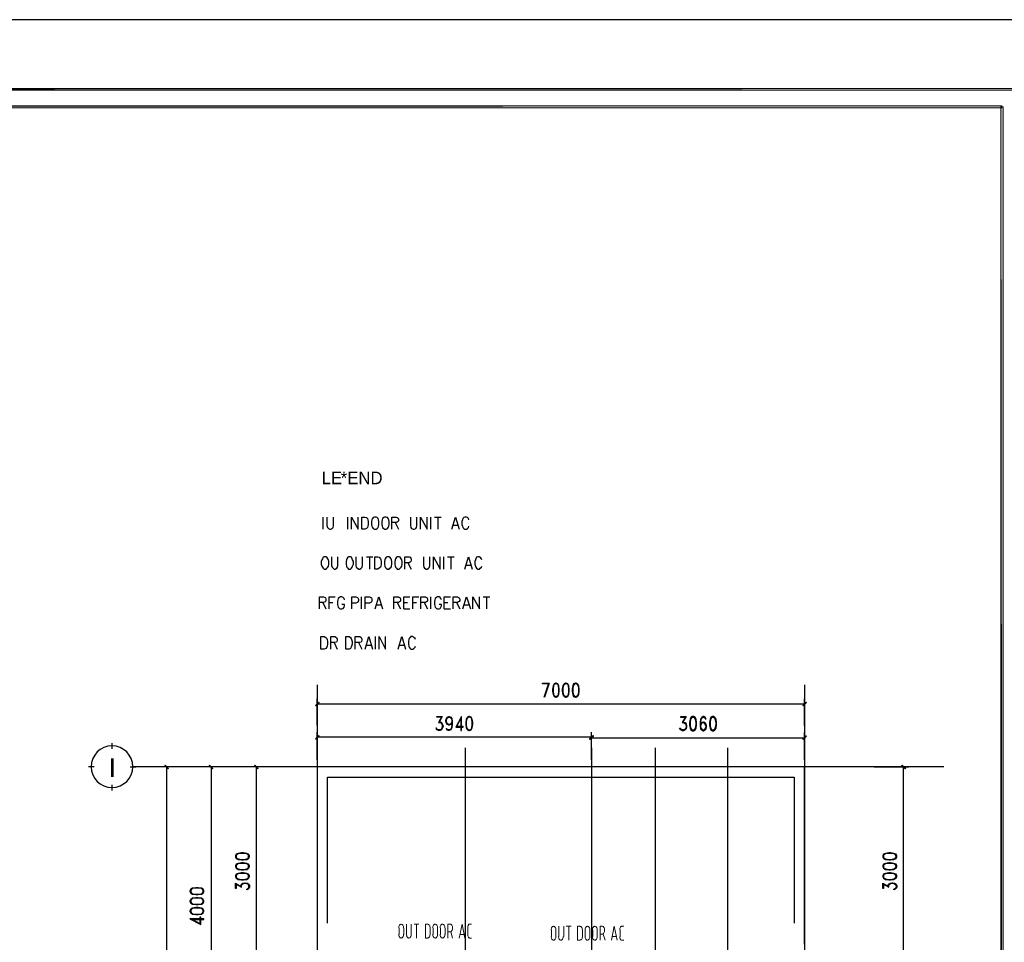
# Model space of a CAD drawing. Header units: millimetres. Extents: x 0 to 420, y 0 to 297.
# Tile 78 of 79: x 250 to 363, y 191 to 297. Entities that reach past the tile are written whole.
import ezdxf

# ---------------------------------------------------------------- set-up
doc = ezdxf.new("R2010")
doc.units = ezdxf.units.MM
for name, color, linetype in [('FILL_000000', 7, 'Continuous'), ('LINE_000000', 7, 'Continuous'), ('TEXT', 7, 'Continuous')]:
    doc.layers.add(name, color=color, linetype=linetype)

msp = doc.modelspace()

# ---------------------------------------------------------------- hatches: boundary and pattern name
at = {"layer": 'FILL_000000'}
h = msp.add_hatch(color=7, dxfattribs=at)
h.dxf.hatch_style = 1
h.paths.add_polyline_path([(412.28, 289.05), (17.65, 288.84), (17.4, 289.05), (412.28, 289.05)])
h = msp.add_hatch(color=7, dxfattribs=at)
h.dxf.hatch_style = 1
h.paths.add_polyline_path([(412.07, 288.84), (412.28, 289.05), (17.65, 288.84), (412.07, 288.84)])
h = msp.add_hatch(color=7, dxfattribs=at)
h.dxf.hatch_style = 1
h.paths.add_polyline_path([(363.18, 287.06), (19.64, 286.81), (19.43, 287.06), (363.18, 287.06)])
h = msp.add_hatch(color=7, dxfattribs=at)
h.dxf.hatch_style = 1
h.paths.add_polyline_path([(363.18, 286.81), (363.18, 287.06), (19.64, 286.81), (363.18, 286.81)])
h = msp.add_hatch(color=7, dxfattribs=at)
h.dxf.hatch_style = 1
h.paths.add_polyline_path([(363.3, 286.94), (363.05, 286.94), (363.3, 9.99), (363.3, 286.94)])
h = msp.add_hatch(color=7, dxfattribs=at)
h.dxf.hatch_style = 1
h.paths.add_polyline_path([(363.05, 286.94), (363.3, 9.99), (363.05, 9.99), (363.05, 286.94)])
h = msp.add_hatch(color=7, dxfattribs=at)
h.dxf.hatch_style = 1
h.paths.add_polyline_path([(284.78, 218.61), (284.44, 218.19), (284.4, 218.23), (284.78, 218.61)])
h = msp.add_hatch(color=7, dxfattribs=at)
h.dxf.hatch_style = 1
h.paths.add_polyline_path([(284.82, 218.57), (284.78, 218.61), (284.44, 218.19), (284.82, 218.57)])
h = msp.add_hatch(color=7, dxfattribs=at)
h.dxf.hatch_style = 1
h.paths.add_polyline_path([(340.32, 218.23), (340.36, 218.19), (340.7, 218.61), (340.32, 218.23)])
h = msp.add_hatch(color=7, dxfattribs=at)
h.dxf.hatch_style = 1
h.paths.add_polyline_path([(340.36, 218.19), (340.7, 218.61), (340.74, 218.57), (340.36, 218.19)])
h = msp.add_hatch(color=7, dxfattribs=at)
h.dxf.hatch_style = 1
h.paths.add_polyline_path([(284.78, 214.8), (284.44, 214.38), (284.4, 214.42), (284.78, 214.8)])
h = msp.add_hatch(color=7, dxfattribs=at)
h.dxf.hatch_style = 1
h.paths.add_polyline_path([(284.82, 214.76), (284.78, 214.8), (284.44, 214.38), (284.82, 214.76)])
h = msp.add_hatch(color=7, dxfattribs=at)
h.dxf.hatch_style = 1
h.paths.add_polyline_path([(315.85, 214.42), (315.89, 214.38), (316.27, 214.8), (315.85, 214.42)])
h = msp.add_hatch(color=7, dxfattribs=at)
h.dxf.hatch_style = 1
h.paths.add_polyline_path([(316.27, 214.76), (315.89, 214.33), (315.85, 214.38), (316.27, 214.76)])
h = msp.add_hatch(color=7, dxfattribs=at)
h.dxf.hatch_style = 1
h.paths.add_polyline_path([(315.89, 214.38), (316.27, 214.8), (316.31, 214.76), (315.89, 214.38)])
h = msp.add_hatch(color=7, dxfattribs=at)
h.dxf.hatch_style = 1
h.paths.add_polyline_path([(316.31, 214.71), (316.27, 214.76), (315.89, 214.33), (316.31, 214.71)])
h = msp.add_hatch(color=7, dxfattribs=at)
h.dxf.hatch_style = 1
h.paths.add_polyline_path([(340.32, 214.38), (340.36, 214.33), (340.7, 214.76), (340.32, 214.38)])
h = msp.add_hatch(color=7, dxfattribs=at)
h.dxf.hatch_style = 1
h.paths.add_polyline_path([(340.36, 214.33), (340.7, 214.76), (340.74, 214.71), (340.36, 214.33)])
h = msp.add_hatch(color=7, dxfattribs=at)
h.dxf.hatch_style = 1
h.paths.add_polyline_path([(267.55, 211.03), (267.12, 211.37), (267.17, 211.41), (267.55, 211.03)])
h = msp.add_hatch(color=7, dxfattribs=at)
h.dxf.hatch_style = 1
h.paths.add_polyline_path([(267.5, 210.99), (267.55, 211.03), (267.12, 211.37), (267.5, 210.99)])
h = msp.add_hatch(color=7, dxfattribs=at)
h.dxf.hatch_style = 1
h.paths.add_polyline_path([(272.63, 211.03), (272.2, 211.37), (272.25, 211.41), (272.63, 211.03)])
h = msp.add_hatch(color=7, dxfattribs=at)
h.dxf.hatch_style = 1
h.paths.add_polyline_path([(272.58, 210.99), (272.63, 211.03), (272.2, 211.37), (272.58, 210.99)])
h = msp.add_hatch(color=7, dxfattribs=at)
h.dxf.hatch_style = 1
h.paths.add_polyline_path([(277.83, 211.03), (277.41, 211.37), (277.45, 211.41), (277.83, 211.03)])
h = msp.add_hatch(color=7, dxfattribs=at)
h.dxf.hatch_style = 1
h.paths.add_polyline_path([(277.79, 210.99), (277.83, 211.03), (277.41, 211.37), (277.79, 210.99)])
h = msp.add_hatch(color=7, dxfattribs=at)
h.dxf.hatch_style = 1
h.paths.add_polyline_path([(352.13, 211.03), (351.66, 211.37), (351.71, 211.41), (352.13, 211.03)])
h = msp.add_hatch(color=7, dxfattribs=at)
h.dxf.hatch_style = 1
h.paths.add_polyline_path([(352.09, 210.99), (352.13, 211.03), (351.66, 211.37), (352.09, 210.99)])

# ---------------------------------------------------------------- linework, layer by layer
at = {"layer": 'LINE_000000', "lineweight": 25}
for p, q in [((285.28, 238.46), (285.28, 239.86)), ((288.12, 238.46), (288.12, 239.86)), ((297.65, 238.46), (297.65, 239.86)), ((298.07, 239.86), (298.83, 239.86)), ((298.45, 239.86), (298.45, 238.46)), ((293.54, 239.23), (293.92, 238.46)), ((300.19, 238.93), (300.74, 238.93)), ((290.24, 235.29), (291, 235.29)), ((290.62, 235.29), (290.62, 233.89)), ((299.13, 233.89), (299.13, 235.29)), ((299.55, 235.29), (300.31, 235.29)), ((299.93, 235.29), (299.93, 233.89)), ((295.02, 234.61), (295.4, 233.89)), ((301.67, 234.36), (302.22, 234.36)), ((289.69, 229.32), (289.69, 230.72)), ((297.65, 229.32), (297.65, 230.72)), ((303.66, 230.72), (304.42, 230.72)), ((304.04, 230.72), (304.04, 229.32)), ((285.24, 230.04), (285.58, 229.32)), ((285.96, 230.04), (286.39, 230.04)), ((291.42, 229.79), (291.93, 229.79)), ((293.79, 230.04), (294.17, 229.32)), ((294.56, 230.04), (294.98, 230.04)), ((295.57, 230.04), (295.99, 230.04)), ((296.88, 230.04), (297.26, 229.32)), ((299.17, 230.04), (299.59, 230.04)), ((300.57, 230.04), (300.95, 229.32)), ((301.46, 229.79), (302.01, 229.79)), ((294.56, 229.32), (295.23, 229.32)), ((299.17, 229.32), (299.89, 229.32)), ((291.3, 224.71), (291.3, 226.14)), ((286.55, 225.47), (286.89, 224.71)), ((289.35, 225.47), (289.73, 224.71)), ((290.28, 225.17), (290.79, 225.17)), ((294.05, 225.17), (294.6, 225.17)), ((284.61, 220.6), (284.61, 67.69)), ((340.53, 220.6), (340.53, 67.69)), ((284.61, 215.98), (284.61, 218.99)), ((340.53, 218.4), (284.61, 218.4)), ((340.53, 215.94), (340.53, 218.99)), ((298.92, 216.96), (298.53, 216.28)), ((326.9, 216.96), (326.47, 216.28)), ((284.61, 212.01), (284.61, 215.18)), ((298.45, 215.43), (298.28, 215.6)), ((316.06, 212.01), (316.06, 215.18)), ((316.06, 212.01), (316.06, 215.14)), ((326.43, 215.43), (326.26, 215.56)), ((340.53, 212.01), (340.53, 215.14)), ((261.07, 213.28), (261.07, 213.91)), ((316.06, 214.59), (284.61, 214.59)), ((316.06, 214.55), (340.53, 214.55)), ((301.58, 213.4), (301.58, 67.69)), ((316.06, 213.4), (316.06, 67.69)), ((323.38, 213.4), (323.38, 67.69)), ((331.68, 213.4), (331.68, 67.69)), ((259, 211.2), (258.36, 211.2)), ((263.14, 211.2), (263.78, 211.2)), ((356.49, 211.2), (263.44, 211.2)), ((271.02, 211.2), (266.74, 211.2)), ((267.34, 83.35), (267.34, 211.2)), ((276.22, 211.2), (271.82, 211.2)), ((272.42, 211.2), (272.42, 179.24)), ((283.8, 211.2), (277.03, 211.2)), ((277.62, 187.24), (277.62, 211.2)), ((348.53, 211.2), (352.51, 211.2)), ((351.87, 187.24), (351.87, 211.2)), ((261.07, 208.49), (261.07, 209.13)), ((275.21, 197.78), (275.93, 197.4)), ((349.5, 197.78), (350.18, 197.4)), ((276.73, 197.32), (276.61, 197.15)), ((351.03, 197.32), (350.86, 197.15))]:
    msp.add_line(p, q, dxfattribs=at)
at = {"layer": 'LINE_000000', "lineweight": 13}
for p, q in [((294.01, 191.98), (294.01, 192.7)), ((294.56, 192.7), (294.56, 191.98)), ((294.85, 193.17), (294.85, 191.98)), ((295.4, 191.98), (295.4, 193.17)), ((295.74, 193.17), (296.25, 193.17)), ((295.99, 191.56), (295.99, 193.17)), ((297.56, 192.02), (297.56, 192.66)), ((297.9, 191.98), (297.9, 192.7)), ((298.41, 192.7), (298.41, 191.98)), ((298.75, 191.98), (298.75, 192.7)), ((299.3, 192.7), (299.3, 191.98)), ((299.89, 192.28), (299.59, 192.28)), ((299.93, 192.28), (300.14, 191.56)), ((301.88, 191.94), (301.88, 192.74)), ((302.13, 193.17), (302.3, 193.17)), ((311.49, 191.73), (311.49, 192.45)), ((312, 192.45), (312, 191.73)), ((312.34, 192.91), (312.34, 191.73)), ((312.89, 191.73), (312.89, 192.91)), ((313.18, 192.91), (313.73, 192.91)), ((313.48, 191.3), (313.48, 192.91)), ((315.04, 191.77), (315.04, 192.4)), ((315.34, 191.73), (315.34, 192.45)), ((315.89, 192.45), (315.89, 191.73)), ((316.23, 191.73), (316.23, 192.45)), ((316.74, 192.45), (316.74, 191.73)), ((319.36, 191.69), (319.36, 192.49)), ((319.57, 192.91), (319.79, 192.91)), ((297.01, 191.56), (297.26, 191.56)), ((301.46, 191.98), (300.99, 191.98)), ((302.3, 191.56), (302.13, 191.56)), ((314.49, 191.3), (314.75, 191.3)), ((317.33, 192.02), (317.08, 192.02)), ((317.42, 192.02), (317.63, 191.3)), ((318.94, 191.73), (318.47, 191.73)), ((319.79, 191.3), (319.57, 191.3))]:
    msp.add_line(p, q, dxfattribs=at)
at = {"layer": 'LINE_000000', "lineweight": 25}
for points in [[(0.21, 0), (0.21, 296.93), (420.16, 296.93), (420.16, 0), (0.21, 0)], [(289.73, 238.46), (289.73, 239.86), (290.07, 239.86), (290.24, 239.82), (290.36, 239.69), (290.41, 239.56), (290.45, 239.35), (290.45, 239.01), (290.41, 238.8), (290.36, 238.68), (290.24, 238.55), (290.07, 238.46), (289.73, 238.46)], [(291.17, 239.86), (291.04, 239.82), (290.96, 239.69), (290.87, 239.56), (290.83, 239.35), (290.83, 239.01), (290.87, 238.8), (290.96, 238.68), (291.04, 238.55), (291.17, 238.46), (291.38, 238.46), (291.47, 238.55), (291.59, 238.68), (291.63, 238.8), (291.68, 239.01), (291.68, 239.35), (291.63, 239.56), (291.59, 239.69), (291.47, 239.82), (291.38, 239.86), (291.17, 239.86)], [(292.31, 239.86), (292.23, 239.82), (292.1, 239.69), (292.06, 239.56), (292.02, 239.35), (292.02, 239.01), (292.06, 238.8), (292.1, 238.68), (292.23, 238.55), (292.31, 238.46), (292.52, 238.46), (292.65, 238.55), (292.74, 238.68), (292.82, 238.8), (292.86, 239.01), (292.86, 239.35), (292.82, 239.56), (292.74, 239.69), (292.65, 239.82), (292.52, 239.86), (292.31, 239.86)], [(285.41, 235.29), (285.28, 235.25), (285.2, 235.08), (285.12, 234.95), (285.07, 234.78), (285.07, 234.44), (285.12, 234.23), (285.2, 234.1), (285.28, 233.98), (285.41, 233.89), (285.62, 233.89), (285.71, 233.98), (285.83, 234.1), (285.88, 234.23), (285.92, 234.44), (285.92, 234.78), (285.88, 234.95), (285.83, 235.08), (285.71, 235.25), (285.62, 235.29), (285.41, 235.29)], [(288.21, 235.29), (288.12, 235.25), (287.99, 235.08), (287.95, 234.95), (287.91, 234.78), (287.91, 234.44), (287.95, 234.23), (287.99, 234.1), (288.12, 233.98), (288.21, 233.89), (288.42, 233.89), (288.54, 233.98), (288.63, 234.1), (288.67, 234.23), (288.76, 234.44), (288.76, 234.78), (288.67, 234.95), (288.63, 235.08), (288.54, 235.25), (288.42, 235.29), (288.21, 235.29)], [(291.21, 233.89), (291.21, 235.29), (291.55, 235.29), (291.72, 235.25), (291.85, 235.08), (291.89, 234.95), (291.93, 234.78), (291.93, 234.44), (291.89, 234.23), (291.85, 234.1), (291.72, 233.98), (291.55, 233.89), (291.21, 233.89)], [(292.65, 235.29), (292.52, 235.25), (292.4, 235.08), (292.35, 234.95), (292.31, 234.78), (292.31, 234.44), (292.35, 234.23), (292.4, 234.1), (292.52, 233.98), (292.65, 233.89), (292.86, 233.89), (292.95, 233.98), (293.07, 234.1), (293.12, 234.23), (293.16, 234.44), (293.16, 234.78), (293.12, 234.95), (293.07, 235.08), (292.95, 235.25), (292.86, 235.29), (292.65, 235.29)], [(293.79, 235.29), (293.71, 235.25), (293.58, 235.08), (293.54, 234.95), (293.5, 234.78), (293.5, 234.44), (293.54, 234.23), (293.58, 234.1), (293.71, 233.98), (293.79, 233.89), (294.01, 233.89), (294.13, 233.98), (294.22, 234.1), (294.3, 234.23), (294.34, 234.44), (294.34, 234.78), (294.3, 234.95), (294.22, 235.08), (294.13, 235.25), (294.01, 235.29), (293.79, 235.29)], [(285.03, 224.71), (285.03, 226.14), (285.41, 226.14), (285.58, 226.06), (285.71, 225.93), (285.75, 225.81), (285.79, 225.59), (285.79, 225.26), (285.75, 225.04), (285.71, 224.92), (285.58, 224.79), (285.41, 224.71), (285.03, 224.71)], [(287.87, 224.71), (287.87, 226.14), (288.25, 226.14), (288.42, 226.06), (288.5, 225.93), (288.54, 225.81), (288.63, 225.59), (288.63, 225.26), (288.54, 225.04), (288.5, 224.92), (288.42, 224.79), (288.25, 224.71), (287.87, 224.71)], [(311.95, 220.81), (311.79, 220.73), (311.66, 220.51), (311.62, 220.13), (311.62, 219.88), (311.66, 219.5), (311.79, 219.29), (311.95, 219.2), (312.04, 219.2), (312.21, 219.29), (312.34, 219.5), (312.38, 219.88), (312.38, 220.13), (312.34, 220.51), (312.21, 220.73), (312.04, 220.81), (311.95, 220.81)], [(313.1, 220.81), (312.93, 220.73), (312.8, 220.51), (312.72, 220.13), (312.72, 219.88), (312.8, 219.5), (312.93, 219.29), (313.1, 219.2), (313.18, 219.2), (313.35, 219.29), (313.48, 219.5), (313.52, 219.88), (313.52, 220.13), (313.48, 220.51), (313.35, 220.73), (313.18, 220.81), (313.1, 220.81)], [(314.24, 220.81), (314.03, 220.73), (313.94, 220.51), (313.86, 220.13), (313.86, 219.88), (313.94, 219.5), (314.03, 219.29), (314.24, 219.2), (314.32, 219.2), (314.49, 219.29), (314.62, 219.5), (314.66, 219.88), (314.66, 220.13), (314.62, 220.51), (314.49, 220.73), (314.32, 220.81), (314.24, 220.81)], [(302.01, 216.96), (301.84, 216.92), (301.71, 216.66), (301.67, 216.28), (301.67, 216.07), (301.71, 215.69), (301.84, 215.43), (302.01, 215.39), (302.09, 215.39), (302.26, 215.43), (302.39, 215.69), (302.47, 216.07), (302.47, 216.28), (302.39, 216.66), (302.26, 216.92), (302.09, 216.96), (302.01, 216.96)], [(327.66, 216.96), (327.49, 216.87), (327.41, 216.66), (327.32, 216.28), (327.32, 216.03), (327.41, 215.65), (327.49, 215.43), (327.66, 215.35), (327.79, 215.35), (327.96, 215.43), (328.08, 215.65), (328.13, 216.03), (328.13, 216.28), (328.08, 216.66), (327.96, 216.87), (327.79, 216.96), (327.66, 216.96)], [(329.95, 216.96), (329.78, 216.87), (329.69, 216.66), (329.61, 216.28), (329.61, 216.03), (329.69, 215.65), (329.78, 215.43), (329.95, 215.35), (330.07, 215.35), (330.24, 215.43), (330.37, 215.65), (330.41, 216.03), (330.41, 216.28), (330.37, 216.66), (330.24, 216.87), (330.07, 216.96), (329.95, 216.96)], [(263.44, 211.22), (263.39, 211.7), (263.25, 212.15), (263.03, 212.56), (262.74, 212.91), (262.39, 213.21), (261.98, 213.43), (261.53, 213.57), (261.05, 213.61), (260.57, 213.57), (260.12, 213.43), (259.71, 213.21), (259.36, 212.91), (259.07, 212.56), (258.84, 212.15), (258.71, 211.7), (258.66, 211.22), (258.71, 210.74), (258.84, 210.29), (259.07, 209.88), (259.36, 209.53), (259.71, 209.24), (260.12, 209.02), (260.57, 208.88), (261.05, 208.83), (261.53, 208.88), (261.98, 209.02), (262.39, 209.24), (262.74, 209.53), (263.03, 209.88), (263.25, 210.29), (263.39, 210.74), (263.44, 211.22)], [(275.21, 200.87), (275.29, 200.7), (275.55, 200.58), (275.93, 200.53), (276.14, 200.53), (276.52, 200.58), (276.73, 200.7), (276.82, 200.87), (276.82, 201), (276.73, 201.17), (276.52, 201.25), (276.14, 201.34), (275.93, 201.34), (275.55, 201.25), (275.29, 201.17), (275.21, 201), (275.21, 200.87)], [(349.5, 200.87), (349.59, 200.7), (349.8, 200.58), (350.18, 200.53), (350.39, 200.53), (350.77, 200.58), (351.03, 200.7), (351.11, 200.87), (351.11, 201), (351.03, 201.17), (350.77, 201.25), (350.39, 201.34), (350.18, 201.34), (349.8, 201.25), (349.59, 201.17), (349.5, 201), (349.5, 200.87)], [(275.21, 199.73), (275.29, 199.56), (275.55, 199.43), (275.93, 199.39), (276.14, 199.39), (276.52, 199.43), (276.73, 199.56), (276.82, 199.73), (276.82, 199.86), (276.73, 200.02), (276.52, 200.11), (276.14, 200.19), (275.93, 200.19), (275.55, 200.11), (275.29, 200.02), (275.21, 199.86), (275.21, 199.73)], [(349.5, 199.73), (349.59, 199.56), (349.8, 199.43), (350.18, 199.39), (350.39, 199.39), (350.77, 199.43), (351.03, 199.56), (351.11, 199.73), (351.11, 199.86), (351.03, 200.02), (350.77, 200.11), (350.39, 200.19), (350.18, 200.19), (349.8, 200.11), (349.59, 200.02), (349.5, 199.86), (349.5, 199.73)], [(275.21, 198.59), (275.29, 198.42), (275.55, 198.29), (275.93, 198.25), (276.14, 198.25), (276.52, 198.29), (276.73, 198.42), (276.82, 198.59), (276.82, 198.71), (276.73, 198.88), (276.52, 198.97), (276.14, 199.05), (275.93, 199.05), (275.55, 198.97), (275.29, 198.88), (275.21, 198.71), (275.21, 198.59)], [(349.5, 198.59), (349.59, 198.42), (349.8, 198.29), (350.18, 198.25), (350.39, 198.25), (350.77, 198.29), (351.03, 198.42), (351.11, 198.59), (351.11, 198.71), (351.03, 198.88), (350.77, 198.97), (350.39, 199.05), (350.18, 199.05), (349.8, 198.97), (349.59, 198.88), (349.5, 198.71), (349.5, 198.59)], [(270, 196.89), (270.09, 196.72), (270.3, 196.6), (270.68, 196.55), (270.93, 196.55), (271.31, 196.6), (271.53, 196.72), (271.61, 196.89), (271.61, 196.98), (271.53, 197.15), (271.31, 197.27), (270.93, 197.32), (270.68, 197.32), (270.3, 197.27), (270.09, 197.15), (270, 196.98), (270, 196.89)], [(270, 195.75), (270.09, 195.58), (270.3, 195.45), (270.68, 195.41), (270.93, 195.41), (271.31, 195.45), (271.53, 195.58), (271.61, 195.75), (271.61, 195.83), (271.53, 196), (271.31, 196.13), (270.93, 196.17), (270.68, 196.17), (270.3, 196.13), (270.09, 196), (270, 195.83), (270, 195.75)], [(270, 194.61), (270.09, 194.44), (270.3, 194.31), (270.68, 194.27), (270.93, 194.27), (271.31, 194.31), (271.53, 194.44), (271.61, 194.61), (271.61, 194.69), (271.53, 194.86), (271.31, 194.99), (270.93, 195.07), (270.68, 195.07), (270.3, 194.99), (270.09, 194.86), (270, 194.69), (270, 194.61)]]:
    msp.add_lwpolyline(points, close=True, dxfattribs=at)
at = {"layer": 'LINE_000000', "lineweight": 0}
for points in [[(412.28, 289.05), (17.65, 288.84), (17.4, 289.05), (412.28, 289.05)], [(412.07, 288.84), (412.28, 289.05), (17.65, 288.84), (412.07, 288.84)], [(363.18, 287.06), (19.64, 286.81), (19.43, 287.06), (363.18, 287.06)], [(363.18, 286.81), (363.18, 287.06), (19.64, 286.81), (363.18, 286.81)], [(363.3, 286.94), (363.05, 286.94), (363.3, 9.99), (363.3, 286.94)], [(363.05, 286.94), (363.3, 9.99), (363.05, 9.99), (363.05, 286.94)], [(284.78, 218.61), (284.44, 218.19), (284.4, 218.23), (284.78, 218.61)], [(284.82, 218.57), (284.78, 218.61), (284.44, 218.19), (284.82, 218.57)], [(340.32, 218.23), (340.36, 218.19), (340.7, 218.61), (340.32, 218.23)], [(340.36, 218.19), (340.7, 218.61), (340.74, 218.57), (340.36, 218.19)], [(284.78, 214.8), (284.44, 214.38), (284.4, 214.42), (284.78, 214.8)], [(284.82, 214.76), (284.78, 214.8), (284.44, 214.38), (284.82, 214.76)], [(315.85, 214.42), (315.89, 214.38), (316.27, 214.8), (315.85, 214.42)], [(316.27, 214.76), (315.89, 214.33), (315.85, 214.38), (316.27, 214.76)], [(315.89, 214.38), (316.27, 214.8), (316.31, 214.76), (315.89, 214.38)], [(316.31, 214.71), (316.27, 214.76), (315.89, 214.33), (316.31, 214.71)], [(340.32, 214.38), (340.36, 214.33), (340.7, 214.76), (340.32, 214.38)], [(340.36, 214.33), (340.7, 214.76), (340.74, 214.71), (340.36, 214.33)], [(267.55, 211.03), (267.12, 211.37), (267.17, 211.41), (267.55, 211.03)], [(267.5, 210.99), (267.55, 211.03), (267.12, 211.37), (267.5, 210.99)], [(272.63, 211.03), (272.2, 211.37), (272.25, 211.41), (272.63, 211.03)], [(272.58, 210.99), (272.63, 211.03), (272.2, 211.37), (272.58, 210.99)], [(277.83, 211.03), (277.41, 211.37), (277.45, 211.41), (277.83, 211.03)], [(277.79, 210.99), (277.83, 211.03), (277.41, 211.37), (277.79, 210.99)], [(352.13, 211.03), (351.66, 211.37), (351.71, 211.41), (352.13, 211.03)], [(352.09, 210.99), (352.13, 211.03), (351.66, 211.37), (352.09, 210.99)]]:
    msp.add_lwpolyline(points, close=True, dxfattribs=at)
at = {"layer": 'LINE_000000', "lineweight": 25}
for points in [[(285.71, 239.86), (285.71, 238.89), (285.79, 238.68), (285.88, 238.55), (286.05, 238.46), (286.17, 238.46), (286.3, 238.55), (286.43, 238.68), (286.47, 238.89), (286.47, 239.86)], [(288.54, 238.46), (288.54, 239.86), (289.31, 238.46), (289.31, 239.86)], [(293.16, 238.46), (293.16, 239.86), (293.67, 239.86), (293.79, 239.82), (293.88, 239.73), (293.92, 239.61), (293.92, 239.48), (293.88, 239.35), (293.79, 239.27), (293.67, 239.23), (293.16, 239.23)], [(295.32, 239.86), (295.32, 238.89), (295.36, 238.68), (295.44, 238.55), (295.61, 238.46), (295.74, 238.46), (295.91, 238.55), (295.99, 238.68), (296.04, 238.89), (296.04, 239.86)], [(296.46, 238.46), (296.46, 239.86), (297.22, 238.46), (297.22, 239.86)], [(300.06, 238.46), (300.48, 239.86), (300.91, 238.46)], [(302.01, 239.56), (301.96, 239.69), (301.84, 239.82), (301.75, 239.86), (301.54, 239.86), (301.41, 239.82), (301.33, 239.69), (301.29, 239.56), (301.2, 239.35), (301.2, 239.01), (301.29, 238.8), (301.33, 238.68), (301.41, 238.55), (301.54, 238.46), (301.75, 238.46), (301.84, 238.55), (301.96, 238.68), (302.01, 238.8)], [(286.26, 235.29), (286.26, 234.32), (286.3, 234.1), (286.43, 233.98), (286.55, 233.89), (286.68, 233.89), (286.85, 233.98), (286.94, 234.1), (286.98, 234.32), (286.98, 235.29)], [(289.05, 235.29), (289.05, 234.32), (289.09, 234.1), (289.22, 233.98), (289.39, 233.89), (289.48, 233.89), (289.64, 233.98), (289.77, 234.1), (289.81, 234.32), (289.81, 235.29)], [(294.64, 233.89), (294.64, 235.29), (295.15, 235.29), (295.27, 235.25), (295.36, 235.16), (295.4, 235.03), (295.4, 234.91), (295.36, 234.78), (295.27, 234.7), (295.15, 234.61), (294.64, 234.61)], [(296.8, 235.29), (296.8, 234.32), (296.84, 234.1), (296.93, 233.98), (297.1, 233.89), (297.22, 233.89), (297.39, 233.98), (297.48, 234.1), (297.52, 234.32), (297.52, 235.29)], [(297.94, 233.89), (297.94, 235.29), (298.7, 233.89), (298.7, 235.29)], [(301.54, 233.89), (301.96, 235.29), (302.39, 233.89)], [(303.49, 234.95), (303.45, 235.08), (303.32, 235.25), (303.23, 235.29), (303.02, 235.29), (302.89, 235.25), (302.81, 235.08), (302.77, 234.95), (302.68, 234.78), (302.68, 234.44), (302.77, 234.23), (302.81, 234.1), (302.89, 233.98), (303.02, 233.89), (303.23, 233.89), (303.32, 233.98), (303.45, 234.1), (303.49, 234.23)], [(284.86, 229.32), (284.86, 230.72), (285.33, 230.72), (285.5, 230.63), (285.54, 230.59), (285.58, 230.46), (285.58, 230.29), (285.54, 230.17), (285.5, 230.12), (285.33, 230.04), (284.86, 230.04)], [(285.96, 229.32), (285.96, 230.72), (286.68, 230.72)], [(287.74, 230.38), (287.7, 230.5), (287.57, 230.63), (287.44, 230.72), (287.23, 230.72), (287.15, 230.63), (287.02, 230.5), (286.98, 230.38), (286.94, 230.17), (286.94, 229.83), (286.98, 229.66), (287.02, 229.53), (287.15, 229.36), (287.23, 229.32), (287.44, 229.32), (287.57, 229.36), (287.7, 229.53), (287.74, 229.66), (287.74, 229.83), (287.44, 229.83)], [(288.59, 229.32), (288.59, 230.72), (289.05, 230.72), (289.22, 230.63), (289.26, 230.59), (289.35, 230.46), (289.35, 230.25), (289.26, 230.12), (289.22, 230.04), (289.05, 230), (288.59, 230)], [(290.11, 229.32), (290.11, 230.72), (290.62, 230.72), (290.75, 230.63), (290.83, 230.59), (290.87, 230.46), (290.87, 230.25), (290.83, 230.12), (290.75, 230.04), (290.62, 230), (290.11, 230)], [(291.25, 229.32), (291.68, 230.72), (292.1, 229.32)], [(293.41, 229.32), (293.41, 230.72), (293.92, 230.72), (294.05, 230.63), (294.13, 230.59), (294.17, 230.46), (294.17, 230.29), (294.13, 230.17), (294.05, 230.12), (293.92, 230.04), (293.41, 230.04)], [(294.56, 229.32), (294.56, 230.72), (295.23, 230.72)], [(295.57, 229.32), (295.57, 230.72), (296.25, 230.72)], [(296.5, 229.32), (296.5, 230.72), (297.01, 230.72), (297.14, 230.63), (297.22, 230.59), (297.26, 230.46), (297.26, 230.29), (297.22, 230.17), (297.14, 230.12), (297.01, 230.04), (296.5, 230.04)], [(298.87, 230.38), (298.79, 230.5), (298.7, 230.63), (298.58, 230.72), (298.37, 230.72), (298.28, 230.63), (298.15, 230.5), (298.11, 230.38), (298.07, 230.17), (298.07, 229.83), (298.11, 229.66), (298.15, 229.53), (298.28, 229.36), (298.37, 229.32), (298.58, 229.32), (298.7, 229.36), (298.79, 229.53), (298.87, 229.66), (298.87, 229.83), (298.58, 229.83)], [(299.17, 229.32), (299.17, 230.72), (299.89, 230.72)], [(300.19, 229.32), (300.19, 230.72), (300.69, 230.72), (300.82, 230.63), (300.91, 230.59), (300.95, 230.46), (300.95, 230.29), (300.91, 230.17), (300.82, 230.12), (300.69, 230.04), (300.19, 230.04)], [(301.33, 229.32), (301.75, 230.72), (302.18, 229.32)], [(302.47, 229.32), (302.47, 230.72), (303.23, 229.32), (303.23, 230.72)], [(286.17, 224.71), (286.17, 226.14), (286.64, 226.14), (286.81, 226.06), (286.85, 225.98), (286.89, 225.85), (286.89, 225.72), (286.85, 225.59), (286.81, 225.51), (286.64, 225.47), (286.17, 225.47)], [(288.97, 224.71), (288.97, 226.14), (289.48, 226.14), (289.64, 226.06), (289.69, 225.98), (289.73, 225.85), (289.73, 225.72), (289.69, 225.59), (289.64, 225.51), (289.48, 225.47), (288.97, 225.47)], [(290.11, 224.71), (290.53, 226.14), (290.96, 224.71)], [(291.72, 224.71), (291.72, 226.14), (292.44, 224.71), (292.44, 226.14)], [(293.88, 224.71), (294.3, 226.14), (294.72, 224.71)], [(295.87, 225.81), (295.83, 225.93), (295.7, 226.06), (295.57, 226.14), (295.36, 226.14), (295.27, 226.06), (295.15, 225.93), (295.11, 225.81), (295.06, 225.59), (295.06, 225.26), (295.11, 225.04), (295.15, 224.92), (295.27, 224.79), (295.36, 224.71), (295.57, 224.71), (295.7, 224.79), (295.83, 224.92), (295.87, 225.04)], [(311.19, 220.73), (310.47, 220.73), (310.47, 220.81), (311.23, 220.81), (310.68, 219.2), (310.64, 219.2), (311.19, 220.81)], [(311.83, 220.73), (311.7, 220.51), (311.66, 220.13), (311.66, 219.88), (311.7, 219.5), (311.83, 219.29)], [(312.21, 220.64), (312.04, 220.73), (311.95, 220.73), (311.79, 220.64)], [(312.17, 219.29), (312.29, 219.5), (312.34, 219.88), (312.34, 220.13), (312.29, 220.51), (312.17, 220.73)], [(312.97, 220.73), (312.84, 220.51), (312.8, 220.13), (312.8, 219.88), (312.84, 219.5), (312.97, 219.29)], [(313.35, 220.64), (313.18, 220.73), (313.1, 220.73), (312.93, 220.64)], [(313.31, 219.29), (313.44, 219.5), (313.48, 219.88), (313.48, 220.13), (313.44, 220.51), (313.31, 220.73)], [(314.11, 220.73), (313.99, 220.51), (313.94, 220.13), (313.94, 219.88), (313.99, 219.5), (314.11, 219.29)], [(314.49, 220.64), (314.32, 220.73), (314.24, 220.73), (314.03, 220.64)], [(314.45, 219.29), (314.58, 219.5), (314.62, 219.88), (314.62, 220.13), (314.58, 220.51), (314.45, 220.73)], [(311.79, 219.37), (311.95, 219.29), (312.04, 219.29), (312.21, 219.37)], [(312.93, 219.37), (313.1, 219.29), (313.18, 219.29), (313.35, 219.37)], [(314.03, 219.37), (314.24, 219.29), (314.32, 219.29), (314.49, 219.37)], [(298.92, 216.92), (298.32, 216.92), (298.32, 216.96), (298.96, 216.96), (298.58, 216.28)], [(300.06, 216.2), (299.93, 216.07), (299.76, 215.98), (299.72, 215.98), (299.55, 216.07), (299.42, 216.2), (299.38, 216.45), (299.38, 216.53), (299.42, 216.75), (299.55, 216.92), (299.72, 216.96), (299.76, 216.96), (299.93, 216.92), (300.06, 216.75), (300.1, 216.45), (300.1, 216.07), (300.06, 215.69), (299.93, 215.43), (299.76, 215.39), (299.64, 215.39), (299.47, 215.43), (299.42, 215.6), (299.47, 215.6), (299.55, 215.43)], [(300.57, 215.77), (301.07, 216.75), (301.07, 215.39), (301.16, 215.39), (301.16, 216.96), (300.52, 215.77), (301.37, 215.77), (301.37, 215.82), (300.57, 215.82)], [(326.9, 216.87), (326.31, 216.87), (326.31, 216.96), (326.94, 216.96), (326.52, 216.28)], [(329.1, 216.87), (329.14, 216.7), (329.23, 216.7), (329.14, 216.87), (328.97, 216.96), (328.89, 216.96), (328.72, 216.87), (328.59, 216.66), (328.55, 216.28), (328.55, 215.9), (328.59, 215.56), (328.72, 215.43), (328.89, 215.35), (328.93, 215.35), (329.1, 215.43), (329.23, 215.56), (329.27, 215.82), (329.27, 215.9), (329.23, 216.11), (329.1, 216.28), (328.93, 216.32), (328.89, 216.32), (328.72, 216.28), (328.59, 216.11)], [(298.58, 216.37), (298.7, 216.37), (298.87, 216.28), (298.96, 216.15), (299.04, 215.9), (299.04, 215.82), (298.96, 215.6), (298.87, 215.43), (298.7, 215.39), (298.53, 215.39), (298.32, 215.43), (298.28, 215.52), (298.24, 215.69), (298.28, 215.69)], [(298.53, 216.28), (298.7, 216.28), (298.87, 216.2), (298.96, 215.98)], [(298.75, 216.28), (298.92, 216.15), (298.96, 215.9), (298.96, 215.82), (298.92, 215.6), (298.75, 215.43)], [(299.64, 216.07), (299.47, 216.2), (299.42, 216.45), (299.42, 216.53), (299.47, 216.75), (299.64, 216.92)], [(299.42, 216.58), (299.55, 216.83), (299.72, 216.92), (299.76, 216.92), (299.93, 216.83), (300.06, 216.58)], [(300.06, 216.37), (299.93, 216.15), (299.76, 216.07), (299.72, 216.07), (299.55, 216.15), (299.42, 216.37)], [(299.85, 216.92), (300.02, 216.75), (300.06, 216.45), (300.06, 216.07), (300.02, 215.69), (299.89, 215.43)], [(300.06, 216.45), (300.02, 216.2), (299.85, 216.07)], [(301.88, 216.92), (301.75, 216.66), (301.71, 216.28), (301.71, 216.07), (301.75, 215.69), (301.88, 215.43)], [(302.26, 216.83), (302.09, 216.92), (302.01, 216.92), (301.84, 216.83)], [(302.22, 215.43), (302.34, 215.69), (302.39, 216.07), (302.39, 216.28), (302.34, 216.66), (302.22, 216.92)], [(326.52, 216.32), (326.64, 216.32), (326.81, 216.28), (326.94, 216.11), (326.98, 215.9), (326.98, 215.82), (326.94, 215.56), (326.81, 215.43), (326.64, 215.35), (326.47, 215.35), (326.31, 215.43), (326.26, 215.52), (326.18, 215.65), (326.26, 215.65)], [(326.47, 216.28), (326.64, 216.28), (326.81, 216.2), (326.94, 215.94)], [(326.69, 216.28), (326.9, 216.11), (326.94, 215.9), (326.94, 215.82), (326.9, 215.56), (326.69, 215.43)], [(327.58, 216.87), (327.45, 216.66), (327.41, 216.28), (327.41, 216.03), (327.45, 215.65), (327.58, 215.43)], [(327.96, 216.79), (327.79, 216.87), (327.66, 216.87), (327.49, 216.79)], [(327.91, 215.43), (328, 215.65), (328.08, 216.03), (328.08, 216.28), (328, 216.66), (327.91, 216.87)], [(328.76, 216.87), (328.63, 216.66), (328.59, 216.28), (328.59, 215.9), (328.63, 215.56), (328.8, 215.43)], [(329.23, 215.94), (329.1, 216.2), (328.93, 216.28), (328.89, 216.28), (328.72, 216.2), (328.59, 215.94)], [(328.8, 216.28), (328.63, 216.11), (328.59, 215.9)], [(329.14, 216.79), (328.97, 216.87), (328.89, 216.87), (328.72, 216.79)], [(328.97, 215.43), (329.14, 215.56), (329.23, 215.82), (329.23, 215.9), (329.14, 216.11), (328.97, 216.28)], [(329.86, 216.87), (329.73, 216.66), (329.69, 216.28), (329.69, 216.03), (329.73, 215.65), (329.86, 215.43)], [(330.24, 216.79), (330.07, 216.87), (329.95, 216.87), (329.78, 216.79)], [(330.2, 215.43), (330.28, 215.65), (330.37, 216.03), (330.37, 216.28), (330.28, 216.66), (330.2, 216.87)], [(298.96, 215.77), (298.87, 215.52), (298.7, 215.43), (298.53, 215.43), (298.32, 215.52), (298.28, 215.69)], [(299.93, 215.52), (299.76, 215.43), (299.64, 215.43), (299.47, 215.52)], [(301.84, 215.52), (302.01, 215.43), (302.09, 215.43), (302.26, 215.52)], [(326.94, 215.73), (326.81, 215.52), (326.64, 215.43), (326.47, 215.43), (326.31, 215.52), (326.26, 215.65)], [(327.49, 215.52), (327.66, 215.43), (327.79, 215.43), (327.96, 215.52)], [(328.59, 215.73), (328.72, 215.52), (328.89, 215.43), (328.93, 215.43), (329.1, 215.52), (329.23, 215.73)], [(329.78, 215.52), (329.95, 215.43), (330.07, 215.43), (330.24, 215.52)], [(340.53, 190.84), (340.53, 211.2), (284.61, 211.2), (284.61, 190.84)], [(285.79, 193.25), (285.79, 210.02), (339.34, 210.02), (339.34, 193.25)], [(276.73, 201.08), (276.52, 201.21), (276.14, 201.25), (275.93, 201.25), (275.55, 201.21), (275.29, 201.08)], [(275.38, 201.17), (275.29, 201), (275.29, 200.87), (275.38, 200.7)], [(276.69, 200.7), (276.73, 200.87), (276.73, 201), (276.69, 201.17)], [(351.03, 201.08), (350.77, 201.21), (350.39, 201.25), (350.18, 201.25), (349.8, 201.21), (349.59, 201.08)], [(349.63, 201.17), (349.59, 201), (349.59, 200.87), (349.63, 200.7)], [(350.94, 200.7), (351.03, 200.87), (351.03, 201), (350.94, 201.17)], [(275.29, 200.74), (275.55, 200.66), (275.93, 200.58), (276.14, 200.58), (276.52, 200.66), (276.73, 200.74)], [(276.73, 199.94), (276.52, 200.07), (276.14, 200.11), (275.93, 200.11), (275.55, 200.07), (275.29, 199.94)], [(275.38, 200.02), (275.29, 199.86), (275.29, 199.73), (275.38, 199.56)], [(276.69, 199.56), (276.73, 199.73), (276.73, 199.86), (276.69, 200.02)], [(349.59, 200.74), (349.8, 200.66), (350.18, 200.58), (350.39, 200.58), (350.77, 200.66), (351.03, 200.74)], [(351.03, 199.94), (350.77, 200.07), (350.39, 200.11), (350.18, 200.11), (349.8, 200.07), (349.59, 199.94)], [(349.63, 200.02), (349.59, 199.86), (349.59, 199.73), (349.63, 199.56)], [(350.94, 199.56), (351.03, 199.73), (351.03, 199.86), (350.94, 200.02)], [(275.29, 199.6), (275.55, 199.52), (275.93, 199.43), (276.14, 199.43), (276.52, 199.52), (276.73, 199.6)], [(276.73, 198.8), (276.52, 198.92), (276.14, 198.97), (275.93, 198.97), (275.55, 198.92), (275.29, 198.8)], [(275.38, 198.88), (275.29, 198.71), (275.29, 198.59), (275.38, 198.42)], [(276.69, 198.42), (276.73, 198.59), (276.73, 198.71), (276.69, 198.88)], [(349.59, 199.6), (349.8, 199.52), (350.18, 199.43), (350.39, 199.43), (350.77, 199.52), (351.03, 199.6)], [(351.03, 198.8), (350.77, 198.92), (350.39, 198.97), (350.18, 198.97), (349.8, 198.92), (349.59, 198.8)], [(349.63, 198.88), (349.59, 198.71), (349.59, 198.59), (349.63, 198.42)], [(350.94, 198.42), (351.03, 198.59), (351.03, 198.71), (350.94, 198.88)], [(275.29, 197.78), (275.29, 197.23), (275.21, 197.23), (275.21, 197.87), (275.93, 197.44)], [(275.29, 198.46), (275.55, 198.37), (275.93, 198.29), (276.14, 198.29), (276.52, 198.37), (276.73, 198.46)], [(275.84, 197.44), (275.84, 197.57), (275.93, 197.74), (276.06, 197.87), (276.31, 197.91), (276.35, 197.91), (276.61, 197.87), (276.73, 197.74), (276.82, 197.57), (276.82, 197.4), (276.73, 197.23), (276.69, 197.15), (276.52, 197.1), (276.52, 197.15)], [(275.93, 197.4), (275.93, 197.57), (275.97, 197.74), (276.22, 197.87)], [(275.93, 197.61), (276.06, 197.78), (276.31, 197.87), (276.35, 197.87), (276.61, 197.78), (276.73, 197.61)], [(276.44, 197.87), (276.69, 197.74), (276.73, 197.57), (276.73, 197.4), (276.69, 197.23), (276.52, 197.15)], [(349.59, 197.78), (349.59, 197.23), (349.5, 197.23), (349.5, 197.87), (350.18, 197.44)], [(349.59, 198.46), (349.8, 198.37), (350.18, 198.29), (350.39, 198.29), (350.77, 198.37), (351.03, 198.46)], [(350.1, 197.44), (350.1, 197.57), (350.18, 197.74), (350.35, 197.87), (350.56, 197.91), (350.65, 197.91), (350.86, 197.87), (351.03, 197.74), (351.11, 197.57), (351.11, 197.4), (351.03, 197.23), (350.94, 197.15), (350.77, 197.1), (350.77, 197.15)], [(350.18, 197.4), (350.18, 197.57), (350.27, 197.74), (350.48, 197.87)], [(350.18, 197.61), (350.35, 197.78), (350.56, 197.87), (350.65, 197.87), (350.86, 197.78), (351.03, 197.61)], [(350.73, 197.87), (350.94, 197.74), (351.03, 197.57), (351.03, 197.4), (350.94, 197.23), (350.77, 197.15)], [(271.53, 197.1), (271.31, 197.23), (270.93, 197.27), (270.68, 197.27), (270.3, 197.23), (270.09, 197.1)], [(270.17, 197.15), (270.09, 196.98), (270.09, 196.89), (270.17, 196.72)], [(270.09, 196.77), (270.3, 196.64), (270.68, 196.6), (270.93, 196.6), (271.31, 196.64), (271.53, 196.77)], [(271.44, 196.72), (271.53, 196.89), (271.53, 196.98), (271.44, 197.15)], [(271.53, 195.96), (271.31, 196.09), (270.93, 196.13), (270.68, 196.13), (270.3, 196.09), (270.09, 195.96)], [(270.17, 196), (270.09, 195.83), (270.09, 195.75), (270.17, 195.58)], [(270.09, 195.62), (270.3, 195.5), (270.68, 195.45), (270.93, 195.45), (271.31, 195.5), (271.53, 195.62)], [(271.44, 195.58), (271.53, 195.75), (271.53, 195.83), (271.44, 196)], [(271.53, 194.82), (271.31, 194.94), (270.93, 194.99), (270.68, 194.99), (270.3, 194.94), (270.09, 194.82)], [(270.17, 194.86), (270.09, 194.69), (270.09, 194.61), (270.17, 194.44)], [(270.09, 194.48), (270.3, 194.35), (270.68, 194.31), (270.93, 194.31), (271.31, 194.35), (271.53, 194.48)], [(271.44, 194.44), (271.53, 194.61), (271.53, 194.69), (271.44, 194.86)], [(271.23, 193.17), (270.26, 193.67), (271.61, 193.67), (271.61, 193.76), (270, 193.76), (271.23, 193.12), (271.23, 193.97), (271.14, 193.97), (271.14, 193.17)]]:
    msp.add_lwpolyline(points, dxfattribs=at)
at = {"layer": 'LINE_000000', "lineweight": 13}
for points in [[(294.51, 192.72), (294.51, 192.81), (294.49, 192.9), (294.47, 192.97), (294.43, 193.04), (294.39, 193.09), (294.34, 193.13), (294.29, 193.16), (294.24, 193.17), (294.18, 193.16), (294.13, 193.13), (294.08, 193.09), (294.04, 193.04), (294.01, 192.97), (293.98, 192.9), (293.97, 192.81), (293.96, 192.72)], [(297.26, 193.17), (297.01, 193.17), (297.01, 191.56)], [(297.56, 192.68), (297.55, 192.78), (297.54, 192.87), (297.51, 192.95), (297.47, 193.02), (297.42, 193.08), (297.37, 193.13), (297.31, 193.16), (297.24, 193.17)], [(298.41, 192.72), (298.4, 192.81), (298.39, 192.9), (298.36, 192.97), (298.33, 193.04), (298.29, 193.09), (298.24, 193.13), (298.19, 193.16), (298.13, 193.17), (298.08, 193.16), (298.03, 193.13), (297.98, 193.09), (297.94, 193.04), (297.9, 192.97), (297.88, 192.9), (297.86, 192.81), (297.86, 192.72)], [(299.25, 192.72), (299.25, 192.81), (299.23, 192.9), (299.21, 192.97), (299.17, 193.04), (299.13, 193.09), (299.09, 193.13), (299.03, 193.16), (298.98, 193.17), (298.92, 193.16), (298.87, 193.13), (298.83, 193.09), (298.78, 193.04), (298.75, 192.97), (298.73, 192.9), (298.71, 192.81), (298.7, 192.72)], [(299.59, 191.56), (299.59, 193.17), (299.89, 193.17)], [(299.87, 192.28), (299.92, 192.29), (299.98, 192.31), (300.02, 192.35), (300.06, 192.41), (300.1, 192.47), (300.12, 192.55), (300.14, 192.63), (300.14, 192.72), (300.14, 192.81), (300.12, 192.9), (300.1, 192.97), (300.06, 193.04), (300.02, 193.09), (299.98, 193.13), (299.92, 193.16), (299.87, 193.17)], [(300.91, 191.56), (301.24, 193.17), (301.54, 191.56)], [(302.11, 193.17), (302.06, 193.16), (302.02, 193.14), (301.98, 193.1), (301.95, 193.05), (301.92, 192.99), (301.9, 192.92), (301.88, 192.85), (301.88, 192.76)], [(312, 192.47), (311.99, 192.56), (311.98, 192.64), (311.95, 192.72), (311.92, 192.78), (311.88, 192.84), (311.83, 192.88), (311.78, 192.9), (311.72, 192.91), (311.67, 192.9), (311.61, 192.88), (311.57, 192.84), (311.53, 192.78), (311.49, 192.72), (311.47, 192.64), (311.45, 192.56), (311.45, 192.47)], [(314.75, 192.91), (314.49, 192.91), (314.49, 191.3)], [(315.04, 192.43), (315.04, 192.52), (315.02, 192.62), (314.99, 192.7), (314.95, 192.77), (314.9, 192.83), (314.85, 192.87), (314.79, 192.9), (314.73, 192.91)], [(315.89, 192.47), (315.89, 192.56), (315.87, 192.64), (315.84, 192.72), (315.81, 192.78), (315.77, 192.84), (315.72, 192.88), (315.67, 192.9), (315.62, 192.91), (315.56, 192.9), (315.51, 192.88), (315.46, 192.84), (315.42, 192.78), (315.39, 192.72), (315.36, 192.64), (315.35, 192.56), (315.34, 192.47)], [(316.74, 192.47), (316.73, 192.56), (316.72, 192.64), (316.69, 192.72), (316.66, 192.78), (316.62, 192.84), (316.57, 192.88), (316.52, 192.9), (316.46, 192.91), (316.41, 192.9), (316.36, 192.88), (316.31, 192.84), (316.27, 192.78), (316.23, 192.72), (316.21, 192.64), (316.19, 192.56), (316.19, 192.47)], [(317.08, 191.3), (317.08, 192.91), (317.33, 192.91)], [(317.31, 192.02), (317.36, 192.03), (317.42, 192.06), (317.46, 192.1), (317.5, 192.15), (317.54, 192.22), (317.56, 192.3), (317.58, 192.38), (317.58, 192.47), (317.58, 192.56), (317.56, 192.64), (317.54, 192.72), (317.5, 192.78), (317.46, 192.84), (317.42, 192.88), (317.36, 192.9), (317.31, 192.91)], [(318.39, 191.3), (318.69, 192.91), (319.02, 191.3)], [(319.55, 192.91), (319.51, 192.9), (319.46, 192.88), (319.42, 192.84), (319.39, 192.8), (319.36, 192.74), (319.34, 192.67), (319.33, 192.59), (319.32, 192.51)], [(293.96, 192), (293.97, 191.91), (293.98, 191.83), (294.01, 191.75), (294.04, 191.69), (294.08, 191.63), (294.13, 191.59), (294.18, 191.57), (294.24, 191.56), (294.29, 191.57), (294.34, 191.59), (294.39, 191.63), (294.43, 191.69), (294.47, 191.75), (294.49, 191.83), (294.51, 191.91), (294.51, 192)], [(294.85, 192), (294.86, 191.91), (294.87, 191.83), (294.9, 191.75), (294.93, 191.69), (294.97, 191.63), (295.02, 191.59), (295.07, 191.57), (295.13, 191.56), (295.18, 191.57), (295.23, 191.59), (295.28, 191.63), (295.32, 191.69), (295.36, 191.75), (295.38, 191.83), (295.4, 191.91), (295.4, 192)], [(297.24, 191.56), (297.31, 191.57), (297.37, 191.6), (297.42, 191.64), (297.47, 191.7), (297.51, 191.77), (297.54, 191.86), (297.55, 191.95), (297.56, 192.05)], [(297.86, 192), (297.86, 191.91), (297.88, 191.83), (297.9, 191.75), (297.94, 191.69), (297.98, 191.63), (298.03, 191.59), (298.08, 191.57), (298.13, 191.56), (298.19, 191.57), (298.24, 191.59), (298.29, 191.63), (298.33, 191.69), (298.36, 191.75), (298.39, 191.83), (298.4, 191.91), (298.41, 192)], [(298.7, 192), (298.71, 191.91), (298.73, 191.83), (298.75, 191.75), (298.78, 191.69), (298.83, 191.63), (298.87, 191.59), (298.92, 191.57), (298.98, 191.56), (299.03, 191.57), (299.09, 191.59), (299.13, 191.63), (299.17, 191.69), (299.21, 191.75), (299.23, 191.83), (299.25, 191.91), (299.25, 192)], [(301.88, 191.96), (301.88, 191.88), (301.9, 191.8), (301.92, 191.74), (301.95, 191.68), (301.98, 191.63), (302.02, 191.59), (302.06, 191.57), (302.11, 191.56)], [(311.45, 191.75), (311.45, 191.66), (311.47, 191.58), (311.49, 191.5), (311.53, 191.43), (311.57, 191.38), (311.61, 191.34), (311.67, 191.31), (311.72, 191.3), (311.78, 191.31), (311.83, 191.34), (311.88, 191.38), (311.92, 191.43), (311.95, 191.5), (311.98, 191.58), (311.99, 191.66), (312, 191.75)], [(312.29, 191.75), (312.3, 191.66), (312.31, 191.58), (312.34, 191.5), (312.37, 191.43), (312.41, 191.38), (312.46, 191.34), (312.51, 191.31), (312.57, 191.3), (312.62, 191.31), (312.68, 191.34), (312.72, 191.38), (312.76, 191.43), (312.8, 191.5), (312.82, 191.58), (312.84, 191.66), (312.84, 191.75)], [(314.73, 191.3), (314.79, 191.31), (314.85, 191.34), (314.9, 191.39), (314.95, 191.45), (314.99, 191.52), (315.02, 191.6), (315.04, 191.69), (315.04, 191.79)], [(315.34, 191.75), (315.35, 191.66), (315.36, 191.58), (315.39, 191.5), (315.42, 191.43), (315.46, 191.38), (315.51, 191.34), (315.56, 191.31), (315.62, 191.3), (315.67, 191.31), (315.72, 191.34), (315.77, 191.38), (315.81, 191.43), (315.84, 191.5), (315.87, 191.58), (315.89, 191.66), (315.89, 191.75)], [(316.19, 191.75), (316.19, 191.66), (316.21, 191.58), (316.23, 191.5), (316.27, 191.43), (316.31, 191.38), (316.36, 191.34), (316.41, 191.31), (316.46, 191.3), (316.52, 191.31), (316.57, 191.34), (316.62, 191.38), (316.66, 191.43), (316.69, 191.5), (316.72, 191.58), (316.73, 191.66), (316.74, 191.75)], [(319.32, 191.71), (319.33, 191.63), (319.34, 191.55), (319.36, 191.48), (319.39, 191.42), (319.42, 191.37), (319.46, 191.34), (319.51, 191.31), (319.55, 191.3)]]:
    msp.add_lwpolyline(points, dxfattribs=at)

# ---------------------------------------------------------------- texts
at = {"layer": 'TEXT'}
for s, height, p in [('*END ', 1.437, (287.3, 243.63)), ('LE', 1.437, (285.12, 243.63)), ('I', 2.16, (260.69, 210.02))]:
    msp.add_text(s, height=height, dxfattribs=at).set_placement(p)

doc.saveas('drawing.dxf')
